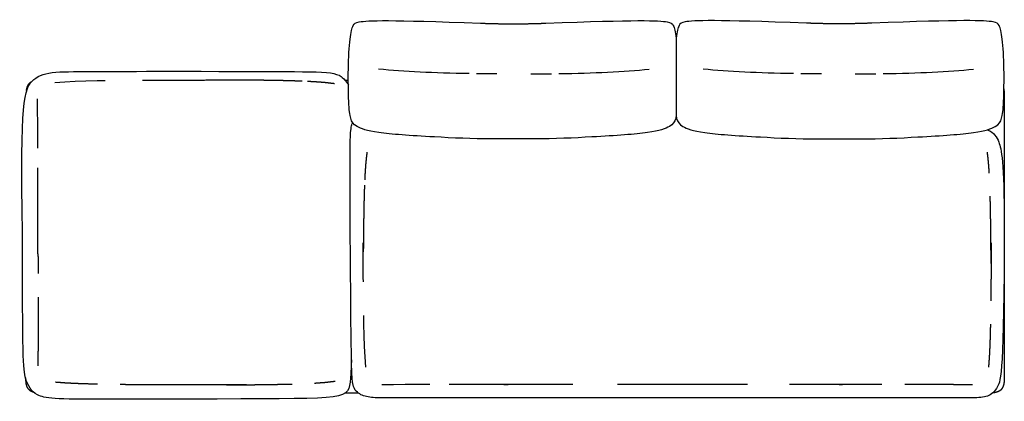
# Model space of a CAD drawing. Header units: millimetres. Extents: x -175 to 550, y -219 to 1321.
# Tile 7 of 11: x -157 to 157, y 470 to 592. Entities that reach past the tile are written whole.
import ezdxf

# ---------------------------------------------------------------- set-up
doc = ezdxf.new("R2010")
doc.units = ezdxf.units.MM
doc.layers.get('0').update_dxf_attribs({"true_color": 0x000000})

msp = doc.modelspace()

# ---------------------------------------------------------------- linework, layer by layer
at = {"linetype": 'Continuous'}
for p, q in [((-146.24, 572.19), (-143.07, 572.42)), ((-143.07, 572.42), (-139.76, 572.59)), ((-139.76, 572.59), (-136.32, 572.71)), ((-136.32, 572.71), (-132.78, 572.81)), ((-132.78, 572.81), (-130.13, 572.86)), ((-53.64, 572.97), (-52.58, 572.97)), ((-151.73, 563.16), (-151.74, 566.95)), ((-151.7, 559.36), (-151.73, 563.16)), ((-151.68, 555.56), (-151.7, 559.36)), ((-151.67, 551.76), (-151.68, 555.56)), ((-151.67, 551.28), (-151.67, 551.76)), ((-47.81, 517.37), (-47.82, 520.94)), ((-47.8, 513.62), (-47.81, 517.37)), ((-47.78, 509.87), (-47.8, 513.62)), ((-47.77, 508.54), (-47.78, 509.87)), ((-47.6, 495.02), (-47.65, 497.74)), ((-47.51, 491.4), (-47.6, 495.02)), ((-47.39, 487.89), (-47.51, 491.4)), ((-47.22, 484.5), (-47.39, 487.89)), ((-46.99, 481.25), (-47.22, 484.5)), ((-38.15, 475.63), (-41.86, 475.62)), ((-34.43, 475.66), (-38.15, 475.63)), ((-30.71, 475.68), (-34.43, 475.66)), ((-26.98, 475.69), (-30.71, 475.68)), ((-26.51, 475.69), (-26.98, 475.69)), ((-152.93, 473.19), (-153.14, 473.25))]:
    msp.add_line(p, q, dxfattribs=at)
for points in [[(52.08, 586.42), (52.08, 561.32)], [(-153.14, 473.25), (-153.27, 473.29), (-153.39, 473.34), (-153.51, 473.39), (-153.63, 473.44), (-153.74, 473.5), (-153.86, 473.56), (-153.97, 473.62), (-154.08, 473.69), (-154.18, 473.76), (-154.28, 473.84), (-154.37, 473.92), (-154.47, 474.01), (-154.55, 474.1), (-154.63, 474.19), (-154.71, 474.29), (-154.79, 474.4), (-154.85, 474.51), (-154.92, 474.62), (-154.98, 474.73), (-155.03, 474.85), (-155.09, 474.96), (-155.14, 475.08), (-155.18, 475.21), (-155.22, 475.33), (-155.26, 475.45), (-155.26, 475.45), (-155.29, 475.58), (-155.32, 475.7), (-155.35, 475.83), (-155.38, 475.95), (-155.4, 476.08), (-155.42, 476.2), (-155.43, 476.33), (-155.61, 477.92)]]:
    msp.add_lwpolyline(points, dxfattribs=at)
msp.add_arc((-152.41, 569.81), 2.95, 115.2597, 189.3335, dxfattribs=at)
for points, degree, knots in [([(-6.78, 554.19), (-12.81, 554.18), (-28.73, 554.96), (-44.82, 556.08), (-50.46, 558.14), (-51.97, 560.37), (-52.45, 564.98), (-52.71, 576.82), (-52.05, 587.1), (-51.05, 590.89), (-49.35, 591.95), (-39.72, 592.3), (-10.36, 591.18)], 3, [1462.450824, 1462.450824, 1462.450824, 1462.450824, 1557.04991, 1690.151532, 1823.253154, 1956.354776, 2089.456399, 2222.558021, 2355.659643, 2488.761265, 2621.862887, 2922.901647, 2922.901647, 2922.901647, 2922.901647]), ([(10.5, 591.18), (39.87, 592.3), (49.5, 591.95), (51.17, 590.91), (51.82, 588.51), (52.08, 586.42)], 3, [2923.901647, 2923.901647, 2923.901647, 2923.901647, 3224.940407, 3358.04203, 3483.21031, 3483.21031, 3483.21031, 3483.21031]), ([(93.67, 591.18), (64.3, 592.3), (54.67, 591.95), (53, 590.91), (52.35, 588.51), (52.08, 586.42)], 3, [2923.901647, 2923.901647, 2923.901647, 2923.901647, 3224.940407, 3358.04203, 3483.21031, 3483.21031, 3483.21031, 3483.21031]), ([(110.95, 554.19), (116.98, 554.18), (132.9, 554.96), (148.98, 556.08), (154.63, 558.14), (156.14, 560.37), (156.62, 564.98), (156.88, 576.82), (156.21, 587.1), (155.22, 590.89), (153.52, 591.95), (143.89, 592.3), (114.52, 591.18)], 3, [1462.450824, 1462.450824, 1462.450824, 1462.450824, 1557.04991, 1690.151532, 1823.253154, 1956.354776, 2089.456399, 2222.558021, 2355.659643, 2488.761265, 2621.862887, 2922.901647, 2922.901647, 2922.901647, 2922.901647]), ([(-51.56, 483.54), (-51.6, 482.7), (-51.64, 481.85), (-51.68, 481.01), (-51.78, 478.72), (-52.67, 470.39), (-51.66, 471.3), (-99.24, 471.03), (-123.14, 471.02), (-145.77, 470.84), (-152.73, 471.55), (-156.35, 478.01), (-156.54, 484.5), (-156.57, 524.15), (-157.46, 566.5), (-153.37, 575.94), (-145.45, 575.7), (-132.52, 575.69), (-103.08, 575.88), (-68.04, 575.39), (-59.36, 576.3), (-55.34, 574.43), (-53.92, 573.71), (-52.56, 571.5)], 3, [-14.402699, -14.402699, -14.402699, -14.402699, -14.185341, -14.185341, -14.185341, -13.597039, -4.695297, -4.695297, -3.695297, 4.304703, 51.832782, 97.360862, 161.221173, 161.221173, 161.221173, 225.081484, 318.137643, 326.137643, 327.137643, 327.137643, 336.039385, 336.039385, 336.424041, 336.424041, 336.424041, 336.424041]), ([(-155.78, 575.22), (-155.78, 575.22), (-155.78, 575.22), (-155.78, 575.22), (-155.78, 575.22)], 2, [22, 22, 22, 23, 23, 23.917996, 23.917996, 23.917996]), ([(156.57, 570.43), (156.58, 570.4), (156.58, 570.38), (156.6, 570.31), (156.61, 570.25), (156.63, 570.19), (156.64, 570.13), (156.65, 570.06), (156.66, 570), (156.68, 569.94), (156.69, 569.87), (156.7, 569.81), (156.7, 569.75), (156.71, 569.69), (156.72, 569.63), (156.73, 569.56), (156.73, 569.5), (156.74, 569.44), (156.75, 569.38), (156.75, 569.32), (156.76, 569.26), (156.76, 569.2), (156.76, 569.14), (156.77, 569.09), (156.77, 569.03), (156.77, 568.97), (156.77, 568.91), (156.78, 568.86), (156.78, 568.8), (156.78, 568.75), (156.78, 568.69), (156.78, 568.64), (156.78, 568.59), (156.78, 568.54), (156.78, 568.48), (156.78, 568.43), (156.78, 568.39), (156.78, 568.34), (156.78, 568.29), (156.78, 568.24), (156.78, 568.2), (156.78, 568.15), (156.78, 568.11), (156.78, 568.06), (156.78, 568.02), (156.78, 567.98), (156.78, 567.93), (156.78, 567.89), (156.78, 567.85), (156.78, 567.81), (156.78, 567.76), (156.78, 567.72), (156.78, 567.68), (156.78, 567.64), (156.78, 567.59), (156.78, 567.55), (156.78, 567.5), (156.78, 567.46), (156.78, 567.41), (156.78, 567.36), (156.78, 567.32), (156.78, 567.27), (156.78, 567.22), (156.78, 567.16), (156.78, 567.11), (156.78, 567.06), (156.79, 567), (156.79, 566.94), (156.79, 566.88), (156.79, 566.82), (156.79, 566.76), (156.79, 566.69), (156.78, 566.63), (156.78, 566.56), (156.78, 566.49), (156.78, 566.41), (156.78, 566.34), (156.78, 566.26), (156.78, 566.19), (156.78, 566.1), (156.78, 566.02), (156.78, 565.94), (156.78, 565.86), (156.78, 565.77), (156.78, 565.68), (156.78, 565.59), (156.78, 565.5), (156.78, 565.41), (156.78, 565.31), (156.78, 565.21), (156.78, 565.12), (156.78, 565.02), (156.78, 564.92), (156.78, 564.82), (156.78, 564.72), (156.78, 564.61), (156.78, 564.51), (156.78, 564.4), (156.78, 564.29), (156.78, 564.18), (156.78, 564.08), (156.78, 563.96), (156.78, 563.85), (156.78, 563.74), (156.78, 563.63), (156.78, 563.51), (156.78, 563.4), (156.78, 563.28), (156.78, 563.16), (156.78, 563.05), (156.78, 562.93), (156.78, 562.81), (156.78, 562.69), (156.78, 562.57), (156.78, 562.45), (156.78, 562.33), (156.78, 562.21), (156.78, 562.09), (156.78, 561.97), (156.78, 561.85), (156.78, 561.73), (156.78, 561.61), (156.78, 561.49), (156.78, 561.37), (156.78, 561.25), (156.78, 561.13), (156.78, 561.01), (156.78, 560.9), (156.78, 560.78), (156.78, 560.66), (156.78, 560.55), (156.78, 560.43), (156.78, 560.32), (156.78, 560.2), (156.78, 560.09), (156.78, 559.98), (156.78, 559.87), (156.78, 559.75), (156.78, 559.64), (156.78, 559.52), (156.78, 559.4), (156.78, 559.27), (156.78, 559.14), (156.78, 559), (156.78, 558.86), (156.78, 558.7), (156.78, 558.54), (156.78, 558.35), (156.78, 558.17), (156.78, 557.97), (156.78, 557.76), (156.78, 557.52), (156.78, 557.29), (156.78, 557.02), (156.78, 556.75), (156.78, 556.45), (156.78, 556.14), (156.78, 555.79), (156.78, 555.45), (156.78, 555.06), (156.78, 554.67), (156.78, 554.23), (156.78, 553.79), (156.78, 553.3), (156.78, 552.81), (156.78, 552.26), (156.78, 551.71), (156.78, 551.1), (156.78, 550.5), (156.78, 549.83), (156.78, 549.17), (156.78, 548.45), (156.78, 547.74), (156.78, 546.97), (156.78, 546.21), (156.78, 545.4), (156.78, 544.59), (156.78, 543.74), (156.78, 542.89), (156.78, 542), (156.78, 541.11), (156.78, 540.19), (156.78, 539.27), (156.78, 538.32), (156.78, 537.36), (156.78, 536.38), (156.78, 535.41), (156.78, 534.4), (156.78, 533.4), (156.78, 532.38), (156.78, 531.36), (156.78, 530.33), (156.78, 529.29), (156.78, 528.25), (156.78, 527.2), (156.78, 526.15), (156.78, 525.09), (156.78, 524.04), (156.78, 522.98), (156.78, 521.92), (156.78, 520.86), (156.78, 519.81), (156.78, 518.76), (156.78, 517.71), (156.78, 516.66), (156.78, 515.63), (156.78, 514.59), (156.78, 513.57), (156.78, 512.55), (156.78, 511.55), (156.78, 510.55), (156.78, 509.57), (156.78, 508.59), (156.78, 507.64), (156.78, 506.69), (156.78, 505.77), (156.78, 504.84), (156.78, 503.95), (156.78, 503.07), (156.78, 502.21), (156.78, 501.36), (156.78, 500.55), (156.78, 499.74), (156.78, 498.98), (156.78, 498.22), (156.78, 497.5), (156.78, 496.78), (156.78, 496.12), (156.78, 495.46), (156.78, 494.85), (156.78, 494.25), (156.78, 493.7), (156.78, 493.15), (156.78, 492.66), (156.78, 492.17), (156.78, 491.73), (156.78, 491.29), (156.78, 490.9), (156.78, 490.51), (156.78, 490.16), (156.78, 489.81), (156.78, 489.51), (156.78, 489.2), (156.78, 488.93), (156.78, 488.67), (156.78, 488.43), (156.78, 488.19), (156.78, 487.99), (156.78, 487.78), (156.78, 487.6), (156.78, 487.42), (156.78, 487.26), (156.78, 487.1), (156.78, 486.96), (156.78, 486.81), (156.78, 486.68), (156.78, 486.55), (156.78, 486.44), (156.78, 486.32), (156.78, 486.2), (156.78, 486.09), (156.78, 485.98), (156.78, 485.86), (156.78, 485.75), (156.78, 485.64), (156.78, 485.52), (156.78, 485.41), (156.78, 485.29), (156.78, 485.18), (156.78, 485.06), (156.78, 484.94), (156.78, 484.82), (156.78, 484.7), (156.78, 484.58), (156.78, 484.46), (156.78, 484.34), (156.78, 484.22), (156.78, 484.1), (156.78, 483.98), (156.78, 483.86), (156.78, 483.74), (156.78, 483.62), (156.78, 483.5), (156.78, 483.38), (156.78, 483.26), (156.78, 483.15), (156.78, 483.03), (156.78, 482.91), (156.78, 482.79), (156.78, 482.67), (156.78, 482.56), (156.78, 482.44), (156.78, 482.33), (156.78, 482.21), (156.78, 482.1), (156.78, 481.99), (156.78, 481.88), (156.78, 481.77), (156.78, 481.66), (156.78, 481.55), (156.78, 481.45), (156.78, 481.34), (156.78, 481.24), (156.78, 481.14), (156.78, 481.03), (156.78, 480.94), (156.78, 480.84), (156.78, 480.74), (156.78, 480.64), (156.78, 480.55), (156.78, 480.46), (156.78, 480.36), (156.78, 480.27), (156.78, 480.19), (156.78, 480.1), (156.78, 480.01), (156.78, 479.93), (156.78, 479.85), (156.78, 479.77), (156.78, 479.69), (156.78, 479.61), (156.78, 479.54), (156.78, 479.47), (156.78, 479.4), (156.78, 479.33), (156.79, 479.26), (156.79, 479.19), (156.79, 479.13), (156.79, 479.07), (156.78, 479.01), (156.78, 478.95), (156.78, 478.9), (156.78, 478.84), (156.78, 478.79), (156.78, 478.74), (156.78, 478.69), (156.78, 478.64), (156.78, 478.59), (156.78, 478.54), (156.78, 478.5), (156.78, 478.45), (156.78, 478.41), (156.78, 478.36), (156.78, 478.32), (156.78, 478.27), (156.78, 478.23), (156.78, 478.19), (156.78, 478.15), (156.78, 478.1), (156.78, 478.06), (156.78, 478.02), (156.78, 477.98), (156.78, 477.93), (156.78, 477.89), (156.78, 477.85), (156.78, 477.8), (156.78, 477.76), (156.78, 477.71), (156.78, 477.67), (156.78, 477.62), (156.78, 477.57), (156.78, 477.52), (156.78, 477.47), (156.78, 477.42), (156.78, 477.37), (156.78, 477.31), (156.78, 477.26), (156.78, 477.21), (156.78, 477.15), (156.78, 477.1), (156.77, 477.04), (156.77, 476.98), (156.77, 476.93), (156.77, 476.87), (156.76, 476.81), (156.76, 476.75), (156.76, 476.69), (156.75, 476.63), (156.75, 476.57), (156.74, 476.51), (156.73, 476.45), (156.73, 476.39), (156.72, 476.33), (156.71, 476.27), (156.7, 476.2), (156.7, 476.14), (156.69, 476.08), (156.68, 476.02), (156.66, 475.95), (156.65, 475.89), (156.64, 475.83), (156.63, 475.77), (156.61, 475.7), (156.6, 475.64), (156.58, 475.58), (156.56, 475.52), (156.55, 475.45), (156.53, 475.39), (156.51, 475.33), (156.49, 475.27), (156.47, 475.21), (156.45, 475.14), (156.42, 475.08), (156.4, 475.02), (156.38, 474.96), (156.35, 474.9), (156.32, 474.85), (156.3, 474.79), (156.27, 474.73), (156.24, 474.67), (156.21, 474.62), (156.18, 474.56), (156.14, 474.51), (156.11, 474.45), (156.07, 474.4), (156.04, 474.35), (156, 474.29), (155.96, 474.24), (155.92, 474.19), (155.88, 474.15), (155.84, 474.1), (155.8, 474.05), (155.76, 474.01), (155.71, 473.96), (155.66, 473.92), (155.62, 473.88), (155.57, 473.84), (155.52, 473.8), (155.47, 473.76), (155.42, 473.73), (155.36, 473.69), (155.31, 473.65), (155.26, 473.62), (155.2, 473.59), (155.15, 473.56), (155.09, 473.53), (155.03, 473.5), (154.97, 473.47), (154.92, 473.44), (154.86, 473.41), (154.8, 473.39), (154.74, 473.36), (154.68, 473.34), (154.62, 473.32), (154.56, 473.29), (154.49, 473.27), (154.43, 473.25), (154.37, 473.23), (154.31, 473.22), (154.25, 473.2), (154.18, 473.18), (154.12, 473.17), (154.06, 473.15), (153.99, 473.14), (153.93, 473.12), (153.87, 473.11), (153.81, 473.1), (153.74, 473.09), (153.68, 473.08), (153.62, 473.07), (153.56, 473.06), (153.49, 473.05), (153.43, 473.04), (153.37, 473.04), (153.31, 473.03), (153.25, 473.02), (153.19, 473.02), (153.13, 473.01), (153.08, 473.01)], 2, [269.586058, 269.586058, 269.586058, 270, 270, 271, 271, 272, 272, 273, 273, 274, 274, 275, 275, 276, 276, 277, 277, 278, 278, 279, 279, 280, 280, 281, 281, 282, 282, 283, 283, 284, 284, 285, 285, 286, 286, 287, 287, 288, 288, 289, 289, 290, 290, 291, 291, 292, 292, 293, 293, 294, 294, 295, 295, 296, 296, 297, 297, 298, 298, 299, 299, 300, 300, 301, 301, 303, 303, 304, 304, 305, 305, 306, 306, 307, 307, 308, 308, 309, 309, 310, 310, 311, 311, 312, 312, 313, 313, 314, 314, 315, 315, 316, 316, 317, 317, 318, 318, 319, 319, 320, 320, 321, 321, 322, 322, 323, 323, 324, 324, 325, 325, 326, 326, 327, 327, 328, 328, 329, 329, 330, 330, 331, 331, 333, 333, 334, 334, 335, 335, 336, 336, 337, 337, 338, 338, 339, 339, 340, 340, 341, 341, 342, 342, 343, 343, 344, 344, 345, 345, 346, 346, 347, 347, 348, 348, 349, 349, 350, 350, 351, 351, 352, 352, 353, 353, 354, 354, 355, 355, 356, 356, 357, 357, 358, 358, 359, 359, 360, 360, 361, 361, 362, 362, 363, 363, 364, 364, 365, 365, 366, 366, 367, 367, 368, 368, 369, 369, 370, 370, 371, 371, 372, 372, 373, 373, 374, 374, 375, 375, 376, 376, 377, 377, 378, 378, 379, 379, 380, 380, 381, 381, 382, 382, 383, 383, 384, 384, 385, 385, 386, 386, 387, 387, 388, 388, 389, 389, 390, 390, 391, 391, 392, 392, 393, 393, 394, 394, 395, 395, 396, 396, 397, 397, 398, 398, 399, 399, 400, 400, 401, 401, 402, 402, 403, 403, 404, 404, 405, 405, 406, 406, 408, 408, 409, 409, 410, 410, 411, 411, 412, 412, 413, 413, 414, 414, 415, 415, 416, 416, 417, 417, 418, 418, 419, 419, 420, 420, 421, 421, 422, 422, 423, 423, 424, 424, 425, 425, 426, 426, 427, 427, 428, 428, 429, 429, 430, 430, 431, 431, 432, 432, 433, 433, 434, 434, 435, 435, 436, 436, 438, 438, 439, 439, 440, 440, 441, 441, 442, 442, 443, 443, 444, 444, 445, 445, 446, 446, 447, 447, 448, 448, 449, 449, 450, 450, 451, 451, 452, 452, 453, 453, 454, 454, 455, 455, 456, 456, 457, 457, 458, 458, 459, 459, 460, 460, 461, 461, 462, 462, 463, 463, 464, 464, 465, 465, 466, 466, 467, 467, 468, 468, 469, 469, 470, 470, 472, 472, 473, 473, 474, 474, 475, 475, 476, 476, 477, 477, 478, 478, 479, 479, 480, 480, 481, 481, 482, 482, 483, 483, 484, 484, 485, 485, 486, 486, 487, 487, 488, 488, 489, 489, 490, 490, 491, 491, 492, 492, 493, 493, 494, 494, 495, 495, 496, 496, 497, 497, 499, 499, 500, 500, 501, 501, 502, 502, 503, 503, 504, 504, 505, 505, 506, 506, 507, 507, 508, 508, 508.901896, 508.901896, 508.901896]), ([(154.67, 563.45), (154.67, 563.45), (154.67, 563.45), (154.67, 563.45), (154.67, 563.45)], 2, [971.25502, 971.25502, 971.25502, 972, 972, 972.74498, 972.74498, 972.74498]), ([(154.76, 563.36), (154.76, 563.36), (154.76, 563.36), (154.76, 563.36), (154.76, 563.36)], 2, [22, 22, 22, 23, 23, 23.917996, 23.917996, 23.917996]), ([(52.08, 561.32), (52.04, 561.12), (51.69, 559.74), (50.6, 558.14), (44.96, 556.08), (28.87, 554.96), (12.96, 554.18), (6.92, 554.19)], 3, [3870.12267, 3870.12267, 3870.12267, 3870.12267, 3890.448518, 4023.550141, 4156.651763, 4289.753385, 4384.352471, 4384.352471, 4384.352471, 4384.352471]), ([(52.08, 561.32), (52.13, 561.12), (52.48, 559.74), (53.56, 558.14), (59.21, 556.08), (75.29, 554.96), (91.21, 554.18), (97.24, 554.19)], 3, [3870.12267, 3870.12267, 3870.12267, 3870.12267, 3890.448518, 4023.550141, 4156.651763, 4289.753385, 4384.352471, 4384.352471, 4384.352471, 4384.352471]), ([(151.39, 557.11), (152.63, 556.62), (154.25, 555.02), (155.44, 552.56), (156.82, 547.18), (156.77, 479.7), (154.61, 474.07), (151.76, 471.69), (148.64, 471.45), (146.72, 471.41), (129.05, 471.41), (115, 471.41), (-10.25, 471.41), (-24.31, 471.41), (-41.98, 471.41), (-43.89, 471.45), (-47.02, 471.69), (-49.59, 472.8), (-51.31, 475.17), (-51.66, 480.92), (-52.08, 547.18), (-51.95, 555.2), (-51.82, 556.34), (-51.7, 557.48), (-51.6, 558.09), (-51.5, 558.62), (-51.39, 559.08)], 3, [310.736318, 310.736318, 310.736318, 310.736318, 316.137643, 324.389493, 344.291236, 344.291236, 389.819315, 435.347394, 480.875473, 480.875473, 480.875473, 485.62717, 485.62717, 490.378868, 490.378868, 490.378868, 535.906947, 581.435026, 602.092344, 626.963105, 626.963105, 646.864848, 655.116698, 655.116698, 655.116698, 662.952456, 662.952456, 662.952456, 662.952456]), ([(-49.96, 556.48), (-49.96, 556.48), (-49.96, 556.48), (-49.96, 556.48), (-49.96, 556.48)], 2, [22, 22, 22, 23, 23, 23.917996, 23.917996, 23.917996]), ([(-49.87, 556.57), (-49.87, 556.57), (-49.87, 556.57), (-49.87, 556.57), (-49.87, 556.57)], 2, [-971.25502, -971.25502, -971.25502, -970.510041, -970.510041, -969.765061, -969.765061, -969.765061]), ([(-151.43, 511.19), (-151.43, 511.62), (-151.43, 512.04), (-151.42, 513.95), (-151.42, 515.86), (-151.53, 516.71), (-151.63, 517.55), (-151.63, 521.32), (-151.63, 525.08), (-151.63, 527), (-151.63, 528.91), (-151.63, 530.82), (-151.63, 532.73), (-151.63, 534.64), (-151.63, 536.55), (-151.64, 538.46), (-151.64, 540.36), (-151.64, 542.26), (-151.64, 544.17), (-151.65, 544.58), (-151.65, 544.99)], 2, [273.773573, 273.773573, 273.773573, 275.49073, 275.49073, 283.16259, 283.16259, 290.834449, 290.834449, 306.695447, 306.695447, 314.367306, 314.367306, 322.039166, 322.039166, 329.711025, 329.711025, 337.382885, 337.382885, 345.054744, 345.054744, 346.721647, 346.721647, 346.721647]), ([(152.6, 514.42), (152.59, 516.26), (152.58, 518.09), (152.57, 519.96), (152.55, 521.83), (152.53, 523.7), (152.51, 525.56), (152.49, 527.41), (152.46, 529.27), (152.43, 531.1), (152.39, 532.94), (152.36, 534.42), (152.32, 535.89)], 2, [76.117011, 76.117011, 76.117011, 83.636637, 83.636637, 91.308496, 91.308496, 98.980356, 98.980356, 106.652215, 106.652215, 114.324075, 114.324075, 120.583516, 120.583516, 120.583516]), ([(-91.46, 475.58), (-89.67, 475.59), (-87.87, 475.6), (-86.05, 475.61), (-84.22, 475.63), (-82.4, 475.65), (-80.58, 475.67), (-78.77, 475.69), (-76.95, 475.72), (-75.16, 475.76), (-73.36, 475.79), (-71.92, 475.83), (-70.48, 475.86)], 2, [76.117011, 76.117011, 76.117011, 83.636637, 83.636637, 91.308496, 91.308496, 98.980356, 98.980356, 106.652215, 106.652215, 114.324075, 114.324075, 120.583516, 120.583516, 120.583516]), ([(19.11, 475.73), (9.13, 475.73), (-0.85, 475.73), (-2.73, 475.73), (-4.6, 475.73), (-6.47, 475.73), (-8.34, 475.73), (-10.22, 475.73), (-12.09, 475.73), (-13.95, 475.72), (-15.82, 475.72), (-17.68, 475.72), (-19.55, 475.72), (-19.95, 475.72), (-20.35, 475.71)], 2, [305.913195, 305.913195, 305.913195, 306.695447, 306.695447, 314.367306, 314.367306, 322.039166, 322.039166, 329.711025, 329.711025, 337.382885, 337.382885, 345.054744, 345.054744, 346.721647, 346.721647, 346.721647]), ([(117.72, 475.73), (117.3, 475.73), (116.89, 475.73), (115.01, 475.73), (113.14, 475.73), (111.27, 475.73), (109.4, 475.73), (107.52, 475.73), (105.65, 475.73), (104.65, 475.73), (103.65, 475.73), (95.94, 475.73), (88.23, 475.73)], 2, [273.773573, 273.773573, 273.773573, 275.49073, 275.49073, 283.16259, 283.16259, 290.834449, 290.834449, 298.506309, 298.506309, 302.600878, 302.600878, 303.205205, 303.205205, 303.205205]), ([(-155.84, 473.19), (-155.84, 473.19), (-155.84, 473.19), (-155.84, 473.19), (-155.84, 473.19)], 2, [-971.25502, -971.25502, -971.25502, -970.510041, -970.510041, -969.765061, -969.765061, -969.765061]), ([(-155.75, 473.1), (-155.75, 473.1), (-155.75, 473.1), (-155.75, 473.1), (-155.75, 473.1)], 2, [22, 22, 22, 23, 23, 23.917996, 23.917996, 23.917996]), ([(154.67, 472.1), (154.67, 472.1), (154.67, 472.1), (154.67, 472.1), (154.67, 472.1)], 2, [-971.25502, -971.25502, -971.25502, -970.510041, -970.510041, -969.765061, -969.765061, -969.765061]), ([(154.76, 472.18), (154.76, 472.18), (154.76, 472.18), (154.76, 472.18), (154.76, 472.18)], 2, [22, 22, 22, 23, 23, 23.917996, 23.917996, 23.917996]), ([(-49.96, 470.4), (-49.96, 470.4), (-49.96, 470.4), (-49.96, 470.4), (-49.96, 470.4)], 2, [22, 22, 22, 23, 23, 23.917996, 23.917996, 23.917996])]:
    msp.add_open_spline(points, degree=degree, knots=knots, dxfattribs=at)
for points, degree in [([(-10.36, 591.18), (-7.02, 591.05), (-3.68, 590.92), (3.82, 590.92), (7.16, 591.05), (10.5, 591.18)], 5), ([(114.52, 591.18), (111.18, 591.05), (107.84, 590.92), (100.35, 590.92), (97.01, 591.05), (93.67, 591.18)], 5), ([(-14.01, 575.06), (-25.33, 575.22), (-34.72, 575.66), (-42.88, 576.47)], 3), ([(14.6, 575.06), (25.92, 575.22), (35.3, 575.66), (43.47, 576.47)], 3), ([(89.57, 575.06), (78.25, 575.22), (68.86, 575.66), (60.7, 576.47)], 3), ([(118.17, 575.06), (129.5, 575.22), (138.88, 575.66), (147.04, 576.47)], 3), ([(-155.87, 575.13), (-155.87, 575.13), (-155.87, 575.13)], 2), ([(-155.87, 575.13), (-155.87, 575.13), (-155.87, 575.13)], 2), ([(-118.27, 573), (-105.36, 573.01), (-92.45, 573.02)], 2), ([(-92.45, 573.02), (-90.62, 573.02), (-88.79, 573.03)], 2), ([(-88.79, 573.03), (-87.04, 573.03), (-85.3, 573.03)], 2), ([(-84.43, 572.97), (-86.25, 572.98), (-88.08, 573)], 2), ([(-80.78, 572.93), (-82.61, 572.95), (-84.43, 572.97)], 2), ([(-77.16, 572.87), (-78.97, 572.9), (-80.78, 572.93)], 2), ([(-73.57, 572.81), (-75.37, 572.84), (-77.16, 572.87)], 2), ([(-70.04, 572.71), (-71.8, 572.76), (-73.57, 572.81)], 2), ([(-67.28, 572.62), (-68.66, 572.67), (-70.04, 572.71)], 2), ([(-63.29, 572.42), (-64.46, 572.48), (-65.62, 572.54)], 2), ([(-60.11, 572.19), (-61.7, 572.31), (-63.29, 572.42)], 2), ([(-56.99, 571.82), (-58.55, 572.01), (-60.11, 572.19)], 2), ([(-5.11, 574.98), (-9.65, 575.01), (-11.66, 575.03)], 2), ([(5.7, 574.98), (10.24, 575.01), (12.25, 575.03)], 2), ([(98.47, 574.98), (93.92, 575.01), (91.91, 575.03)], 2), ([(109.27, 574.98), (113.82, 575.01), (115.83, 575.03)], 2), ([(6.92, 554.19), (4.73, 554.19), (2.54, 554.23), (-2.4, 554.23), (-4.59, 554.19), (-6.78, 554.19)], 5), ([(97.24, 554.19), (99.44, 554.19), (101.63, 554.23), (106.56, 554.23), (108.75, 554.19), (110.95, 554.19)], 5), ([(-46.63, 549.91), (-46.81, 548.31), (-46.99, 546.72)], 2), ([(151.79, 546.72), (151.61, 548.31), (151.43, 549.91)], 2), ([(-46.99, 546.72), (-47.11, 545.09), (-47.22, 543.47)], 2), ([(152.02, 543.47), (151.9, 545.09), (151.79, 546.72)], 2), ([(-47.22, 543.47), (-47.28, 542.27), (-47.34, 541.08)], 2), ([(152.03, 543.23), (152.02, 543.35), (152.02, 543.47)], 2), ([(-47.41, 539.39), (-47.46, 537.97), (-47.51, 536.56)], 2), ([(-47.51, 536.56), (-47.55, 534.75), (-47.6, 532.94)], 2), ([(-47.6, 532.94), (-47.63, 531.1), (-47.66, 529.27)], 2), ([(-47.66, 529.27), (-47.69, 527.41), (-47.71, 525.56)], 2), ([(-47.71, 525.56), (-47.73, 523.7), (-47.75, 521.83)], 2), ([(-47.75, 521.83), (-47.77, 519.96), (-47.78, 518.09)], 2), ([(152.61, 520.94), (152.61, 519.15), (152.61, 517.37)], 2), ([(152.61, 517.37), (152.61, 515.49), (152.6, 513.62)], 2), ([(152.6, 513.62), (152.59, 511.75), (152.58, 509.87)], 2), ([(152.58, 509.87), (152.57, 508), (152.55, 506.13)], 2), ([(152.55, 506.13), (152.53, 504.27), (152.51, 502.4)], 2), ([(-151.45, 500.63), (-151.45, 502.14), (-151.44, 503.64)], 2), ([(-151.46, 496.84), (-151.46, 498.73), (-151.45, 500.63)], 2), ([(-151.48, 493.03), (-151.47, 494.94), (-151.46, 496.84)], 2), ([(152.39, 495.02), (152.35, 493.21), (152.31, 491.4)], 2), ([(-151.49, 489.23), (-151.49, 491.13), (-151.48, 493.03)], 2), ([(152.31, 491.4), (152.25, 489.64), (152.19, 487.89)], 2), ([(-151.52, 485.43), (-151.51, 487.33), (-151.49, 489.23)], 2), ([(152.19, 487.89), (152.1, 486.19), (152.02, 484.5)], 2), ([(-151.53, 481.64), (-151.52, 483.54), (-151.52, 485.43)], 2), ([(152.02, 484.5), (151.9, 482.87), (151.79, 481.25)], 2), ([(-142.86, 476.17), (-144.45, 476.29), (-146.03, 476.41)], 2), ([(-139.55, 476), (-141.2, 476.09), (-142.86, 476.17)], 2), ([(-136.11, 475.88), (-137.83, 475.94), (-139.55, 476)], 2), ([(-132.58, 475.79), (-134.34, 475.83), (-136.11, 475.88)], 2), ([(-121.72, 475.63), (-123.54, 475.65), (-125.36, 475.67)], 2), ([(-118.07, 475.6), (-119.89, 475.61), (-121.72, 475.63)], 2), ([(-92.24, 475.58), (-105.15, 475.59), (-118.07, 475.6)], 2), ([(-88.58, 475.57), (-90.41, 475.57), (-92.24, 475.58)], 2), ([(-85.09, 475.56), (-86.84, 475.57), (-88.58, 475.57)], 2), ([(-63.31, 476.16), (-63.2, 476.17), (-63.08, 476.17)], 2), ([(-63.08, 476.17), (-61.49, 476.29), (-59.91, 476.41)], 2), ([(-59.91, 476.41), (-58.35, 476.59), (-56.79, 476.77)], 2), ([(74.9, 475.73), (54.14, 475.73), (33.38, 475.73)], 2), ([(128.06, 475.7), (126.59, 475.71), (125.12, 475.71)], 2), ([(131.78, 475.69), (129.92, 475.7), (128.06, 475.7)], 2), ([(135.5, 475.68), (133.64, 475.68), (131.78, 475.69)], 2), ([(139.23, 475.66), (137.37, 475.67), (135.5, 475.68)], 2), ([(142.95, 475.63), (141.09, 475.65), (139.23, 475.66)], 2), ([(146.66, 475.64), (144.8, 475.64), (142.95, 475.65)], 2), ([(-49.4, 472.98), (-51.44, 472.98), (-53.49, 472.98)], 2), ([(-49.87, 470.33), (-49.87, 470.33), (-49.87, 470.33)], 2), ([(-49.87, 470.33), (-49.87, 470.33), (-49.87, 470.33)], 2)]:
    msp.add_open_spline(points, degree=degree, dxfattribs=at)

doc.saveas('drawing.dxf')
